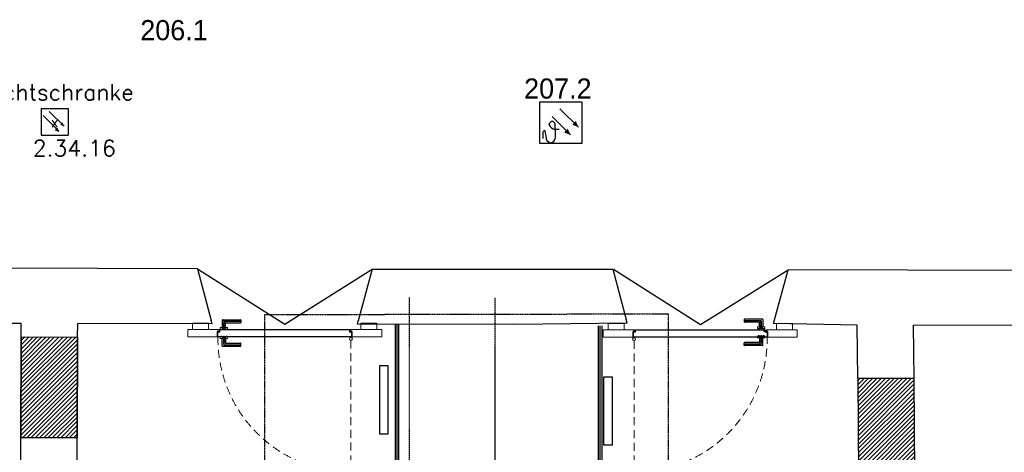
# Model space of a CAD drawing. Header units: millimetres. Extents: x -4577 to 1032787, y -66234 to 201209.
# Tile 221 of 256: x 25614 to 32941, y -59426 to -56209. Entities that reach past the tile are written whole.
import ezdxf
from ezdxf.enums import TextEntityAlignment as Align

# ---------------------------------------------------------------- set-up
doc = ezdxf.new("R2010")
doc.units = ezdxf.units.MM
for name, pattern in [('510_5_2OG_ELT_1004$0$$AUDIT_BAD_LTYPE1', [0]), ('510_5_2OG_ELT_1004$0$11-07-22_DS_2OG$0$AUSGEZOGEN', [0]), ('510_5_2OG_ELT_1004$0$11-07-22_DS_2OG$0$MITTE2_S7', [0.225, 0.125, -0.05, 0, -0.05]), ('510_5_2OG_ELT_1004$0$11-07-22_DS_2OG$0$PUNKT2_S9', [0.075, 0, -0.075]), ('510_5_2OG_ELT_1004$0$11-07-22_DS_2OG$0$STRICHLINIE_S4', [0.095, 0.06, -0.035]), ('510_5_2OG_ELT_1004$0$11-07-22_DS_2OG$0$STRICHPUNKT2_S5', [0.5, 0.35, -0.05, 0.05, -0.05]), ('510_5_2OG_ELT_1004$0$11-07-22_DS_2OG$0$VERDECKT2_S2', [0.17, 0.1, -0.07]), ('VERDECKT', [0.375, 0.25, -0.125])]:
    doc.linetypes.add(name, pattern=pattern)
for name, color, linetype in [('0 TP BMA WP2', 1, 'Continuous'), ('510_5_2OG_ELT_1004$0$11-07-22_DS_2OG$0$Bestand', 8, '510_5_2OG_ELT_1004$0$11-07-22_DS_2OG$0$STRICHPUNKT2_S5'), ('510_5_2OG_ELT_1004$0$11-07-22_DS_2OG$0$Mieterausbau', 8, '510_5_2OG_ELT_1004$0$11-07-22_DS_2OG$0$AUSGEZOGEN'), ('510_5_2OG_ELT_1004$0$11-07-22_DS_2OG$0$Nichttragende_Bauteile', 8, '510_5_2OG_ELT_1004$0$11-07-22_DS_2OG$0$AUSGEZOGEN'), ('510_5_2OG_ELT_1004$0$11-07-22_DS_2OG$0$STANDARD', 8, '510_5_2OG_ELT_1004$0$11-07-22_DS_2OG$0$AUSGEZOGEN'), ('510_5_2OG_ELT_1004$0$11-07-22_DS_2OG$0$Tragende_Bauteile', 8, '510_5_2OG_ELT_1004$0$11-07-22_DS_2OG$0$AUSGEZOGEN'), ('510_5_2OG_ELT_1004$0$E__FM_BRANDM', 1, 'Continuous')]:
    doc.layers.add(name, color=color, linetype=linetype)
doc.layers.add('510_5_2OG_ELT_1004$0$E__SYM3DPOS', color=2, linetype='Continuous', plot=False)
doc.styles.add('510_5_2OG_ELT_1004$0$Standard', font='simplex.shx')
doc.styles.add('510_5_2OG_ELT_1004$0$TXT', font='TXT.SHX', dxfattribs={"width": 0.7})
pattern_1 = [(45, (1895.797, -66891.69), (-31.819805, 31.819805), []), (45, (1879.887, -66875.78), (-31.819805, 31.819805), [])]
pattern_2 = [(124, (0, 0), (-0.2487113, -0.167758), []), (124, (-0.12436, -0.08388), (-0.2487113, -0.167758), [])]

# ---------------------------------------------------------------- blocks, each defined once
blk = doc.blocks.new('TP MK')
at = {"layer": '0 TP BMA WP2', "color": 1, "lineweight": 25}
for p, q in [((7163.7, -65284.7), (7163.7, -64973.8)), ((7163.7, -65284.7), (7163.7, -64973.8)), ((7163.7, -64973.8), (7473.8, -64973.8)), ((7163.7, -64973.8), (7473.8, -64973.8)), ((7473.8, -64973.8), (7473.8, -65284.7)), ((7473.8, -64973.8), (7473.8, -65284.7)), ((7311.9, -65025.8), (7449.2, -65162.7)), ((7246.9, -65121), (7232.3, -65135.7)), ((7262.7, -65121), (7246.9, -65121)), ((7253.4, -65084.5), (7389.9, -65221.1)), ((7277.4, -65135.7), (7262.7, -65121)), ((7185.5, -65201.3), (7184.6, -65227.6)), ((7194.9, -65189.7), (7189.2, -65194.1)), ((7208.8, -65230.7), (7202, -65192.7)), ((7232.3, -65135.7), (7231.1, -65143.6)), ((7231.1, -65143.6), (7231.1, -65141.3)), ((7231.1, -65141.3), (7232.2, -65144.9)), ((7278.5, -65238.3), (7277.4, -65135.7)), ((7277.9, -65178.8), (7305.5, -65178.8)), ((7184.6, -65227.6), (7184.6, -65248)), ((7208.8, -65238.8), (7208.8, -65230.7)), ((7276.8, -65247.6), (7278.5, -65238.3)), ((7473.8, -65284.7), (7163.7, -65284.7)), ((7473.8, -65284.7), (7163.7, -65284.7))]:
    blk.add_line(p, q, dxfattribs=at)
for centre, major_axis, start_param, end_param in [((7195, -65201.6), (-6.75, 6.75), -0.129703, 0.752392), ((7197.8, -65193.5), (3.37, 3.37), 0.007458, 1.441094), ((7192.7, -65194.4), (-6.75, 6.75), 4.103319, 4.400643), ((7277.9, -65131.1), (33.7, 33.7), 2.650429, 3.926991), ((7249.5, -65238.7), (28.8, 28.8), 2.360714, 3.540178), ((7246.8, -65257), (16.3, 16.3), 3.348818, 3.883345), ((7234.7, -65238.4), (30.5, 30.5), 4.18638, 5.282292)]:
    blk.add_ellipse(centre, major_axis=major_axis, ratio=1, start_param=start_param, end_param=end_param, dxfattribs=at)
for points in [[(7403, -65143.7), (7430.1, -65116.6), (7449.2, -65162.7), (7430.1, -65116.6)], [(7343.8, -65202), (7370.9, -65174.9), (7389.9, -65221.1), (7370.9, -65174.9)]]:
    blk.add_solid(points, dxfattribs=at)
blk = doc.blocks.new('510_5_2OG_ELT_1004$0$rmelder')
at = {"linetype": 'Continuous'}
for p, q in [((-0.0996, 0.0993), (-0.0996, -0.0993)), ((-0.0996, 0.0993), (0.0996, 0.0993)), ((0.0996, 0.0993), (0.0996, -0.0993)), ((0.0027, -0.0576), (0.0322, -0.0697))]:
    blk.add_line(p, q, dxfattribs=at)
for p, q in [((-0.04, 0.0779), (0.0697, -0.0322)), ((-0.0863, 0.049), (0.0322, -0.0697)), ((-0.0996, -0.0993), (0.0996, -0.0993))]:
    blk.add_line(p, q)
for points in [[(0.0027, -0.0576), (0.02, -0.0403), (0.0322, -0.0697), (0.02, -0.0403)], [(0.0406, -0.0203), (0.0579, -0.003), (0.07, -0.0325), (0.0579, -0.003)]]:
    blk.add_solid(points)
at = {"layer": '510_5_2OG_ELT_1004$0$E__FM_BRANDM', "style": '510_5_2OG_ELT_1004$0$TXT', "flags": 1}
blk.add_attdef('EC_APPTAG', (0, 0), '', height=125, dxfattribs=at)
blk = doc.blocks.new('510_5_2OG_ELT_1004$0$11-07-22_DS_2OG$0$COMPLEXOBJECT_71')
at = {"layer": '510_5_2OG_ELT_1004$0$11-07-22_DS_2OG$0$Mieterausbau', "color": 7, "linetype": '510_5_2OG_ELT_1004$0$11-07-22_DS_2OG$0$AUSGEZOGEN', "lineweight": 13}
for p, q in [((25.2656, 8.3256), (25.2108, 8.3256)), ((25.2108, 8.3126), (25.2108, 8.3256)), ((25.2656, 8.3126), (25.2108, 8.3126)), ((25.2169, 8.329), (25.215, 8.3271)), ((25.2233, 8.3271), (25.215, 8.3271)), ((25.215, 8.3271), (25.215, 8.3256)), ((25.2169, 8.3304), (25.2169, 8.329)), ((25.2214, 8.329), (25.2169, 8.329)), ((25.2192, 8.3322), (25.2192, 8.3248)), ((25.2214, 8.3304), (25.2214, 8.329)), ((25.2214, 8.329), (25.2233, 8.3271)), ((25.2233, 8.3271), (25.2233, 8.3256)), ((25.2382, 8.3324), (25.2382, 8.3208)), ((25.2549, 8.329), (25.253, 8.3271)), ((25.2613, 8.3271), (25.253, 8.3271)), ((25.253, 8.3271), (25.253, 8.3256)), ((25.2549, 8.3304), (25.2549, 8.329)), ((25.2594, 8.329), (25.2549, 8.329)), ((25.2572, 8.3322), (25.2572, 8.3244)), ((25.2594, 8.3304), (25.2594, 8.329)), ((25.2594, 8.329), (25.2613, 8.3271)), ((25.2613, 8.3271), (25.2613, 8.3256)), ((25.2656, 8.3256), (25.2656, 8.3126))]:
    blk.add_line(p, q, dxfattribs=at)
blk = doc.blocks.new('510_5_2OG_ELT_1004$0$11-07-22_DS_2OG$0$COMPLEXOBJECT_72')
at = {"layer": '510_5_2OG_ELT_1004$0$11-07-22_DS_2OG$0$Mieterausbau', "color": 7, "linetype": '510_5_2OG_ELT_1004$0$11-07-22_DS_2OG$0$AUSGEZOGEN', "lineweight": 13}
for p, q in [((25.2656, 8.3941), (25.2108, 8.3941)), ((25.2108, 8.3941), (25.2108, 8.3811)), ((25.2656, 8.3811), (25.2108, 8.3811)), ((25.215, 8.3796), (25.215, 8.3811)), ((25.2233, 8.3796), (25.215, 8.3796)), ((25.2169, 8.3777), (25.215, 8.3796)), ((25.2169, 8.3763), (25.2169, 8.3777)), ((25.2214, 8.3777), (25.2169, 8.3777)), ((25.2192, 8.3744), (25.2192, 8.3818)), ((25.2214, 8.3777), (25.2233, 8.3796)), ((25.2214, 8.3763), (25.2214, 8.3777)), ((25.2233, 8.3796), (25.2233, 8.3811)), ((25.2382, 8.3742), (25.2382, 8.3858)), ((25.253, 8.3796), (25.253, 8.3811)), ((25.2613, 8.3796), (25.253, 8.3796)), ((25.2549, 8.3777), (25.253, 8.3796)), ((25.2549, 8.3763), (25.2549, 8.3777)), ((25.2594, 8.3777), (25.2549, 8.3777)), ((25.2572, 8.3744), (25.2572, 8.3823)), ((25.2594, 8.3777), (25.2613, 8.3796)), ((25.2594, 8.3763), (25.2594, 8.3777)), ((25.2613, 8.3796), (25.2613, 8.3811)), ((25.2656, 8.3811), (25.2656, 8.3941))]:
    blk.add_line(p, q, dxfattribs=at)
blk = doc.blocks.new('510_5_2OG_ELT_1004$0$11-07-22_DS_2OG$0$COMPLEXOBJECT_79')
at = {"layer": '510_5_2OG_ELT_1004$0$11-07-22_DS_2OG$0$STANDARD', "linetype": '510_5_2OG_ELT_1004$0$$AUDIT_BAD_LTYPE1', "lineweight": 13}
h = blk.add_hatch(dxfattribs=at)
h.set_pattern_fill('SCHRAFFUR_128', style=0, pattern_type=2)
h.set_pattern_definition(pattern_2)
h.paths.add_polyline_path([(25.2138, 8.3269), (25.2367, 8.3269), (25.2367, 8.3765), (25.2138, 8.3765)], flags=0)
at = {"layer": '510_5_2OG_ELT_1004$0$11-07-22_DS_2OG$0$Nichttragende_Bauteile', "color": 7, "linetype": '510_5_2OG_ELT_1004$0$11-07-22_DS_2OG$0$AUSGEZOGEN', "lineweight": 13}
for p, q in [((25.2088, 8.3606), (25.1938, 8.3606)), ((25.1938, 8.3241), (25.1938, 8.3606)), ((25.2088, 8.3796), (25.2088, 8.3606)), ((25.2088, 8.3796), (26.1723, 8.3796)), ((25.2088, 8.3796), (26.1723, 8.3796)), ((26.1723, 8.3766), (25.2088, 8.3766)), ((26.1723, 8.3766), (25.2088, 8.3766)), ((26.1723, 8.3796), (26.1723, 8.3606)), ((26.1723, 8.3606), (26.1873, 8.3606)), ((26.1873, 8.3269), (26.1873, 8.3606)), ((25.1938, 8.3269), (26.1673, 8.3269)), ((26.1673, 8.3269), (26.1873, 8.3269)), ((26.1673, 8.3269), (26.1873, 8.3269))]:
    blk.add_line(p, q, dxfattribs=at)
at = {"layer": '510_5_2OG_ELT_1004$0$11-07-22_DS_2OG$0$Nichttragende_Bauteile', "color": 7, "linetype": '510_5_2OG_ELT_1004$0$11-07-22_DS_2OG$0$STRICHLINIE_S4', "lineweight": 13}
blk.add_line((26.1833, 8.2981), (26.1833, 7.3195), dxfattribs=at)
at = {"layer": '510_5_2OG_ELT_1004$0$11-07-22_DS_2OG$0$Nichttragende_Bauteile', "color": 7, "linetype": '510_5_2OG_ELT_1004$0$11-07-22_DS_2OG$0$AUSGEZOGEN', "lineweight": 13}
for points in [[(25.0039, 8.3791), (25.0439, 8.3791), (25.1239, 8.3791), (25.1239, 8.4141), (25.1239, 8.4261), (25.0039, 8.4261), (25.0039, 8.3791)], [(26.3771, 8.3791), (26.2571, 8.3791), (26.2571, 8.4141), (26.2571, 8.4261), (26.3771, 8.4261), (26.3771, 8.3791)]]:
    blk.add_lwpolyline(points, close=True, dxfattribs=at)
for points in [[(25.1159, 8.3791), (24.9688, 8.3791), (24.9688, 8.3241)], [(25.1239, 8.3791), (24.9688, 8.3791), (24.9688, 8.3241)], [(24.9688, 8.3241), (25.1888, 8.3241), (25.1888, 8.3651), (25.1938, 8.3651), (25.1938, 8.3705), (25.1988, 8.3705), (25.1988, 8.3649), (25.2039, 8.3649), (25.2039, 8.3791), (25.1239, 8.3791)], [(24.9688, 8.3241), (25.1888, 8.3241), (25.1888, 8.3651), (25.1938, 8.3651), (25.1938, 8.3705), (25.1988, 8.3705), (25.1988, 8.3649), (25.2039, 8.3649), (25.2039, 8.3791), (24.9688, 8.3791)], [(26.4123, 8.3241), (26.1923, 8.3241), (26.1923, 8.3651), (26.1873, 8.3651), (26.1873, 8.3705), (26.1823, 8.3705), (26.1823, 8.3649), (26.1771, 8.3649), (26.1771, 8.3791), (26.2571, 8.3791)], [(26.4123, 8.3241), (26.1923, 8.3241), (26.1923, 8.3651), (26.1873, 8.3651), (26.1873, 8.3705), (26.1823, 8.3705), (26.1823, 8.3649), (26.1771, 8.3649), (26.1771, 8.3791), (26.4123, 8.3791)], [(26.2571, 8.3791), (26.4123, 8.3791), (26.4123, 8.3241)], [(26.2651, 8.3791), (26.4123, 8.3791), (26.4123, 8.3241)], [(26.1873, 8.3269), (26.1873, 8.3241), (26.1693, 8.3241), (25.1938, 8.3241)]]:
    blk.add_lwpolyline(points, dxfattribs=at)
blk.add_circle((26.1833, 8.3091), 0.011, dxfattribs=at)
at = {"layer": '510_5_2OG_ELT_1004$0$11-07-22_DS_2OG$0$Nichttragende_Bauteile', "color": 7, "linetype": '510_5_2OG_ELT_1004$0$11-07-22_DS_2OG$0$STRICHLINIE_S4', "lineweight": 13}
blk.add_arc((26.1833, 8.3091), 0.9896, 179.13132, 270, dxfattribs=at)
blk = doc.blocks.new('510_5_2OG_ELT_1004$0$11-07-22_DS_2OG$0$COMPLEXOBJECT_210')
at = {"layer": '510_5_2OG_ELT_1004$0$11-07-22_DS_2OG$0$STANDARD', "linetype": '510_5_2OG_ELT_1004$0$$AUDIT_BAD_LTYPE1', "lineweight": 13}
h = blk.add_hatch(dxfattribs=at)
h.set_pattern_fill('SCHRAFFUR_128', style=0, pattern_type=2)
h.set_pattern_definition(pattern_2)
h.paths.add_polyline_path([(29.2598, 8.3253), (29.2369, 8.3253), (29.2369, 8.3749), (29.2598, 8.3749)], flags=0)
at = {"layer": '510_5_2OG_ELT_1004$0$11-07-22_DS_2OG$0$Nichttragende_Bauteile', "color": 7, "linetype": '510_5_2OG_ELT_1004$0$11-07-22_DS_2OG$0$AUSGEZOGEN', "lineweight": 13}
for p, q in [((28.2863, 8.3253), (28.2863, 8.359)), ((28.3013, 8.359), (28.2863, 8.359)), ((28.3013, 8.378), (28.3013, 8.359)), ((29.2648, 8.378), (28.3013, 8.378)), ((29.2648, 8.378), (28.3013, 8.378)), ((28.3013, 8.375), (29.2648, 8.375)), ((28.3013, 8.375), (29.2648, 8.375)), ((29.2648, 8.378), (29.2648, 8.359)), ((29.2648, 8.359), (29.2798, 8.359)), ((29.2798, 8.3225), (29.2798, 8.359)), ((28.3063, 8.3253), (28.2863, 8.3253)), ((28.3063, 8.3253), (28.2863, 8.3253)), ((29.2798, 8.3253), (28.3063, 8.3253))]:
    blk.add_line(p, q, dxfattribs=at)
at = {"layer": '510_5_2OG_ELT_1004$0$11-07-22_DS_2OG$0$Nichttragende_Bauteile', "color": 7, "linetype": '510_5_2OG_ELT_1004$0$11-07-22_DS_2OG$0$STRICHLINIE_S4', "lineweight": 13}
blk.add_line((28.2903, 8.2965), (28.2903, 7.318), dxfattribs=at)
at = {"layer": '510_5_2OG_ELT_1004$0$11-07-22_DS_2OG$0$Nichttragende_Bauteile', "color": 7, "linetype": '510_5_2OG_ELT_1004$0$11-07-22_DS_2OG$0$AUSGEZOGEN', "lineweight": 13}
for points in [[(28.2085, 8.3775), (28.0613, 8.3775), (28.0613, 8.3225)], [(28.2165, 8.3775), (28.0613, 8.3775), (28.0613, 8.3225)], [(28.0613, 8.3225), (28.2813, 8.3225), (28.2813, 8.3635), (28.2863, 8.3635), (28.2863, 8.3689), (28.2914, 8.3689), (28.2914, 8.3633), (28.2965, 8.3633), (28.2965, 8.3775), (28.2165, 8.3775)], [(28.0613, 8.3225), (28.2813, 8.3225), (28.2813, 8.3635), (28.2863, 8.3635), (28.2863, 8.3689), (28.2914, 8.3689), (28.2914, 8.3633), (28.2965, 8.3633), (28.2965, 8.3775), (28.0613, 8.3775)], [(29.5048, 8.3225), (29.2848, 8.3225), (29.2848, 8.3635), (29.2798, 8.3635), (29.2798, 8.3689), (29.2748, 8.3689), (29.2748, 8.3633), (29.2697, 8.3633), (29.2697, 8.3775), (29.3497, 8.3775)], [(29.5048, 8.3225), (29.2848, 8.3225), (29.2848, 8.3635), (29.2798, 8.3635), (29.2798, 8.3689), (29.2748, 8.3689), (29.2748, 8.3633), (29.2697, 8.3633), (29.2697, 8.3775), (29.5048, 8.3775)], [(29.3497, 8.3775), (29.5048, 8.3775), (29.5048, 8.3225)], [(29.3577, 8.3775), (29.5048, 8.3775), (29.5048, 8.3225)], [(28.2863, 8.3253), (28.2863, 8.3225), (28.3043, 8.3225), (29.2798, 8.3225)]]:
    blk.add_lwpolyline(points, dxfattribs=at)
for points in [[(28.0965, 8.3775), (28.2165, 8.3775), (28.2165, 8.4125), (28.2165, 8.4245), (28.0965, 8.4245), (28.0965, 8.3775)], [(29.4697, 8.3775), (29.4297, 8.3775), (29.3497, 8.3775), (29.3497, 8.4125), (29.3497, 8.4245), (29.4697, 8.4245), (29.4697, 8.3775)]]:
    blk.add_lwpolyline(points, close=True, dxfattribs=at)
blk.add_circle((28.2903, 8.3075), 0.011, dxfattribs=at)
at = {"layer": '510_5_2OG_ELT_1004$0$11-07-22_DS_2OG$0$Nichttragende_Bauteile', "color": 7, "linetype": '510_5_2OG_ELT_1004$0$11-07-22_DS_2OG$0$STRICHLINIE_S4', "lineweight": 13}
blk.add_arc((28.2903, 8.3075), 0.9896, 270, 0.86868, dxfattribs=at)
blk = doc.blocks.new('510_5_2OG_ELT_1004$0$11-07-22_DS_2OG$0$COMPLEXOBJECT_211')
at = {"layer": '510_5_2OG_ELT_1004$0$11-07-22_DS_2OG$0$Mieterausbau', "color": 7, "linetype": '510_5_2OG_ELT_1004$0$11-07-22_DS_2OG$0$AUSGEZOGEN', "lineweight": 13}
for p, q in [((29.2081, 8.33), (29.2629, 8.33)), ((29.2081, 8.33), (29.2081, 8.317)), ((29.2081, 8.317), (29.2629, 8.317)), ((29.2142, 8.3334), (29.2123, 8.3315)), ((29.2123, 8.3315), (29.2206, 8.3315)), ((29.2123, 8.3315), (29.2123, 8.33)), ((29.2142, 8.3348), (29.2142, 8.3334)), ((29.2142, 8.3334), (29.2187, 8.3334)), ((29.2165, 8.3367), (29.2165, 8.3288)), ((29.2187, 8.3348), (29.2187, 8.3334)), ((29.2187, 8.3334), (29.2206, 8.3315)), ((29.2206, 8.3315), (29.2206, 8.33)), ((29.2355, 8.3368), (29.2355, 8.3252)), ((29.2522, 8.3334), (29.2503, 8.3315)), ((29.2503, 8.3315), (29.2586, 8.3315)), ((29.2503, 8.3315), (29.2503, 8.33)), ((29.2522, 8.3348), (29.2522, 8.3334)), ((29.2522, 8.3334), (29.2567, 8.3334)), ((29.2545, 8.3367), (29.2545, 8.3293)), ((29.2567, 8.3348), (29.2567, 8.3334)), ((29.2567, 8.3334), (29.2586, 8.3315)), ((29.2586, 8.3315), (29.2586, 8.33)), ((29.2629, 8.317), (29.2629, 8.33))]:
    blk.add_line(p, q, dxfattribs=at)
blk = doc.blocks.new('510_5_2OG_ELT_1004$0$11-07-22_DS_2OG$0$COMPLEXOBJECT_212')
at = {"layer": '510_5_2OG_ELT_1004$0$11-07-22_DS_2OG$0$Mieterausbau', "color": 7, "linetype": '510_5_2OG_ELT_1004$0$11-07-22_DS_2OG$0$AUSGEZOGEN', "lineweight": 13}
for p, q in [((29.2081, 8.3985), (29.2629, 8.3985)), ((29.2081, 8.3855), (29.2081, 8.3985)), ((29.2081, 8.3855), (29.2629, 8.3855)), ((29.2123, 8.384), (29.2123, 8.3855)), ((29.2123, 8.384), (29.2206, 8.384)), ((29.2142, 8.3821), (29.2123, 8.384)), ((29.2142, 8.3807), (29.2142, 8.3821)), ((29.2142, 8.3821), (29.2187, 8.3821)), ((29.2165, 8.3788), (29.2165, 8.3867)), ((29.2187, 8.3821), (29.2206, 8.384)), ((29.2187, 8.3807), (29.2187, 8.3821)), ((29.2206, 8.384), (29.2206, 8.3855)), ((29.2355, 8.3787), (29.2355, 8.3902)), ((29.2503, 8.384), (29.2503, 8.3855)), ((29.2503, 8.384), (29.2586, 8.384)), ((29.2522, 8.3821), (29.2503, 8.384)), ((29.2522, 8.3807), (29.2522, 8.3821)), ((29.2522, 8.3821), (29.2567, 8.3821)), ((29.2545, 8.3788), (29.2545, 8.3862)), ((29.2567, 8.3821), (29.2586, 8.384)), ((29.2567, 8.3807), (29.2567, 8.3821)), ((29.2586, 8.384), (29.2586, 8.3855)), ((29.2629, 8.3985), (29.2629, 8.3855))]:
    blk.add_line(p, q, dxfattribs=at)
blk = doc.blocks.new('510_5_2OG_ELT_1004')
at = {"layer": '510_5_2OG_ELT_1004$0$11-07-22_DS_2OG$0$Tragende_Bauteile', "linetype": 'Continuous'}
h = blk.add_hatch(dxfattribs=at)
h.set_pattern_fill('SCHRAFFUR_24', color=256, scale=1000, style=0, pattern_type=2)
h.set_pattern_definition(pattern_1)
h.paths.add_polyline_path([(25625.4, -58567.3), (25622.7, -59317.3), (26042.7, -59318.8), (26045.4, -58568.8)], flags=0)
h = blk.add_hatch(dxfattribs=at)
h.set_pattern_fill('SCHRAFFUR_24', color=256, scale=1000, style=0, pattern_type=2)
h.set_pattern_definition(pattern_1)
h.paths.add_polyline_path([(31849.8, -58877.9), (31857.6, -59887.8), (32277.2, -59885.7), (32271, -58876.9)], flags=0)
at = {"layer": '510_5_2OG_ELT_1004$0$11-07-22_DS_2OG$0$Bestand', "linetype": '510_5_2OG_ELT_1004$0$11-07-22_DS_2OG$0$AUSGEZOGEN'}
for p, q in [((26937.5, -58060.2), (25117.5, -58056.2)), ((26937.5, -58060.2), (27038.9, -58445)), ((28237.5, -58063), (28133.9, -58447.8)), ((28237.5, -58063), (30027.5, -58064.9)), ((30027.5, -58064.9), (30126.4, -58437.3)), ((31231.4, -58440.5), (31332.4, -58067.7)), ((33202.4, -58073.1), (31332.4, -58067.7)), ((25625.7, -58467.3), (25008.4, -58466)), ((25625.4, -58567.3), (25625.7, -58467.3)), ((26045.4, -58568.8), (26045.7, -58468.2)), ((27045.6, -58470.4), (26045.7, -58468.2)), ((29295.7, -58475.3), (28127.1, -58472.8)), ((30134, -58465.9), (29295.7, -58475.3)), ((31845.8, -58480.8), (31223.8, -58468.5)), ((31849.8, -58877.9), (31845.8, -58480.8)), ((32269.8, -58875.8), (32265.8, -58480.4)), ((33320.2, -58483.5), (32265.8, -58480.4)), ((25625.4, -58567.3), (26045.4, -58568.8)), ((32269.8, -58875.8), (31849.8, -58877.9)), ((25605.1, -64337.3), (25622.7, -59317.3)), ((26042.7, -59318.8), (25622.7, -59317.3)), ((26025.1, -64338.2), (26042.7, -59318.8))]:
    blk.add_line(p, q, dxfattribs=at)
at = {"layer": '510_5_2OG_ELT_1004$0$11-07-22_DS_2OG$0$Bestand', "linetype": '510_5_2OG_ELT_1004$0$11-07-22_DS_2OG$0$PUNKT2_S9'}
blk.add_line((26211.3, -58057.2), (26211.3, -58057.2), dxfattribs=at)
at = {"layer": '510_5_2OG_ELT_1004$0$11-07-22_DS_2OG$0$Mieterausbau', "linetype": '510_5_2OG_ELT_1004$0$11-07-22_DS_2OG$0$AUSGEZOGEN'}
for p, q in [((27122, -58441.6), (27122, -58497.6)), ((27123, -58440.6), (27258, -58440.6)), ((27146, -58497.6), (27146, -58464.6)), ((27148.5, -58462.1), (27258, -58462.1)), ((27259, -58441.6), (27259, -58461.1)), ((31006.3, -58437.2), (31006.3, -58456.7)), ((31142.3, -58436.2), (31007.3, -58436.2)), ((31116.8, -58457.7), (31007.3, -58457.7)), ((31119.3, -58493.2), (31119.3, -58460.2)), ((31143.3, -58437.2), (31143.3, -58493.2)), ((27146, -58497.6), (27122, -58497.6)), ((27125, -58497.6), (27125, -58509.6)), ((27125, -58509.6), (27142.9, -58509.6)), ((27142.9, -58509.6), (27142.9, -58497.6)), ((31119.3, -58493.2), (31143.3, -58493.2)), ((31122.3, -58505.2), (31122.3, -58493.2)), ((31140.2, -58505.2), (31122.3, -58505.2)), ((31140.2, -58493.2), (31140.2, -58505.2)), ((27122, -58635.1), (27122, -58579.1)), ((27146, -58579.1), (27122, -58579.1)), ((27125, -58567.1), (27142.9, -58567.1)), ((27125, -58579.1), (27125, -58567.1)), ((27142.9, -58567.1), (27142.9, -58579.1)), ((27146, -58579.1), (27146, -58612.1)), ((31006.3, -58630.7), (31006.3, -58611.2)), ((31116.8, -58610.2), (31007.3, -58610.2)), ((31119.3, -58574.7), (31143.3, -58574.7)), ((31119.3, -58574.7), (31119.3, -58607.7)), ((31140.2, -58562.7), (31122.3, -58562.7)), ((31122.3, -58562.7), (31122.3, -58574.7)), ((31140.2, -58574.7), (31140.2, -58562.7)), ((31143.3, -58630.7), (31143.3, -58574.7)), ((27123, -58636.1), (27258, -58636.1)), ((27148.5, -58614.6), (27258, -58614.6)), ((27259, -58635.1), (27259, -58615.6)), ((31142.3, -58631.7), (31007.3, -58631.7))]:
    blk.add_line(p, q, dxfattribs=at)
at = {"layer": '510_5_2OG_ELT_1004$0$11-07-22_DS_2OG$0$Mieterausbau', "linetype": '510_5_2OG_ELT_1004$0$11-07-22_DS_2OG$0$VERDECKT2_S2'}
for p, q in [((27130, -58509.6), (27130, -58459.6)), ((27130, -58459.6), (27138, -58459.6)), ((27132, -58451.4), (27262.3, -58451.4)), ((27134, -58453.2), (27134, -58512.1)), ((27138, -58459.6), (27138, -58509.6)), ((31133.2, -58447), (31003, -58447)), ((31127.3, -58455.2), (31127.3, -58505.2)), ((31135.3, -58455.2), (31127.3, -58455.2)), ((31131.3, -58448.8), (31131.3, -58507.7)), ((31135.3, -58505.2), (31135.3, -58455.2)), ((27130, -58567.1), (27130, -58617.1)), ((27134, -58623.5), (27134, -58564.6)), ((27138, -58617.1), (27138, -58567.1)), ((31127.3, -58612.7), (31127.3, -58562.7)), ((31131.3, -58619.1), (31131.3, -58560.2)), ((31135.3, -58562.7), (31135.3, -58612.7)), ((27130, -58617.1), (27138, -58617.1)), ((27132, -58625.4), (27262.3, -58625.4)), ((31133.2, -58621), (31003, -58621)), ((31135.3, -58612.7), (31127.3, -58612.7))]:
    blk.add_line(p, q, dxfattribs=at)
at = {"layer": '510_5_2OG_ELT_1004$0$11-07-22_DS_2OG$0$Mieterausbau', "linetype": '510_5_2OG_ELT_1004$0$11-07-22_DS_2OG$0$AUSGEZOGEN'}
for centre, radius, start, end in [((27123, -58441.6), 1, 90, 180), ((27148.5, -58464.6), 2.5, 90, 180), ((27258, -58441.6), 1, 0, 90), ((27258, -58461.1), 1, 270, 0), ((31007.3, -58437.2), 1, 90, 180), ((31007.3, -58456.7), 1, 180, 270), ((31116.8, -58460.2), 2.5, 0, 90), ((31142.3, -58437.2), 1, 0, 90), ((31007.3, -58611.2), 1, 90, 180), ((31116.8, -58607.7), 2.5, 270, 0), ((27123, -58635.1), 1, 180, 270), ((27148.5, -58612.1), 2.5, 180, 270), ((27258, -58615.6), 1, 0, 90), ((27258, -58635.1), 1, 270, 0), ((31007.3, -58630.7), 1, 180, 270), ((31142.3, -58630.7), 1, 270, 0)]:
    blk.add_arc(centre, radius, start, end, dxfattribs=at)
at = {"layer": '510_5_2OG_ELT_1004$0$11-07-22_DS_2OG$0$Nichttragende_Bauteile', "linetype": '510_5_2OG_ELT_1004$0$11-07-22_DS_2OG$0$AUSGEZOGEN'}
for p, q in [((26937.5, -58060.2), (27586.3, -58471.6)), ((27586.3, -58471.6), (28237.5, -58063)), ((30032.4, -58064.9), (30681.3, -58476.3)), ((30681.3, -58476.3), (31332.4, -58067.7)), ((28407, -58477.8), (28407.1, -59603.2)), ((28419.5, -58477.9), (28419.6, -59615.7)), ((28432, -58478), (28432.1, -59628.2)), ((29921.6, -59668.2), (29921.6, -58484.1)), ((29934.1, -59655.7), (29934.1, -58484.2)), ((28357, -58783), (28291, -58783)), ((28291, -58783), (28291, -59288)), ((28357, -59288), (28357, -58783)), ((30025.6, -58866.2), (29959.6, -58866.2)), ((29959.6, -58866.2), (29959.6, -59371.2)), ((30025.6, -59371.2), (30025.6, -58866.2)), ((28291, -59288), (28357, -59288)), ((29959.6, -59371.2), (30025.6, -59371.2))]:
    blk.add_line(p, q, dxfattribs=at)
at = {"layer": '510_5_2OG_ELT_1004$0$11-07-22_DS_2OG$0$Tragende_Bauteile', "linetype": '510_5_2OG_ELT_1004$0$11-07-22_DS_2OG$0$MITTE2_S7'}
for p, q in [((28512.5, -58273.5), (28512.5, -64543.5)), ((29152.5, -64544.6), (29152.5, -58274.3))]:
    blk.add_line(p, q, dxfattribs=at)
at = {"layer": '510_5_2OG_ELT_1004$0$11-07-22_DS_2OG$0$Tragende_Bauteile', "linetype": '510_5_2OG_ELT_1004$0$11-07-22_DS_2OG$0$AUSGEZOGEN'}
for p, q in [((27045.6, -58470.4), (27038.9, -58445)), ((27045.6, -58470.4), (27038.9, -58445)), ((27045.6, -58470.4), (27038.9, -58445)), ((28127.1, -58472.8), (28133.9, -58447.8)), ((30134, -58465.9), (30126.4, -58437.3)), ((31223.8, -58468.5), (31231.4, -58440.5)), ((29946.6, -58484.3), (29946.6, -59643.2)), ((25625.4, -58567.3), (25622.7, -59317.3)), ((25622.7, -59317.3), (25625.4, -58567.3)), ((26045.4, -58568.8), (26042.7, -59318.8)), ((26042.7, -59318.8), (26045.4, -58568.8)), ((31849.8, -58877.9), (31857.6, -59887.8)), ((32277.2, -59885.7), (32271, -58876.9))]:
    blk.add_line(p, q, dxfattribs=at)
at = {"layer": '510_5_2OG_ELT_1004$0$11-07-22_DS_2OG$0$Tragende_Bauteile', "linetype": '510_5_2OG_ELT_1004$0$11-07-22_DS_2OG$0$VERDECKT2_S2'}
for p, q in [((27435.7, -58401.3), (30443.3, -58395.8)), ((27435.7, -58401.3), (27435.7, -64441.3)), ((30443.3, -64432.8), (30443.3, -58395.8))]:
    blk.add_line(p, q, dxfattribs=at)
at = {"layer": '510_5_2OG_ELT_1004$0$11-07-22_DS_2OG$0$Mieterausbau', "linetype": '510_5_2OG_ELT_1004$0$11-07-22_DS_2OG$0$AUSGEZOGEN', "xscale": 1000, "yscale": 1000, "zscale": 1000}
for name in ['510_5_2OG_ELT_1004$0$11-07-22_DS_2OG$0$COMPLEXOBJECT_72', '510_5_2OG_ELT_1004$0$11-07-22_DS_2OG$0$COMPLEXOBJECT_212', '510_5_2OG_ELT_1004$0$11-07-22_DS_2OG$0$COMPLEXOBJECT_71', '510_5_2OG_ELT_1004$0$11-07-22_DS_2OG$0$COMPLEXOBJECT_211']:
    blk.add_blockref(name, (1895.8, -66891.7), dxfattribs=at)
at = {"layer": '510_5_2OG_ELT_1004$0$11-07-22_DS_2OG$0$Nichttragende_Bauteile', "linetype": '510_5_2OG_ELT_1004$0$11-07-22_DS_2OG$0$AUSGEZOGEN', "xscale": 1000, "yscale": 1000, "zscale": 1000}
for name in ['510_5_2OG_ELT_1004$0$11-07-22_DS_2OG$0$COMPLEXOBJECT_79', '510_5_2OG_ELT_1004$0$11-07-22_DS_2OG$0$COMPLEXOBJECT_210']:
    blk.add_blockref(name, (1895.8, -66891.7), dxfattribs=at)
at = {"layer": '510_5_2OG_ELT_1004$0$E__FM_BRANDM', "lineweight": 25}
ref = blk.add_blockref('510_5_2OG_ELT_1004$0$rmelder', (25874.5, -56968.8, 125600), dxfattribs=dict(at, xscale=1000, yscale=1000, zscale=1000))
ref.add_attrib('EC_3DPOS', 'x', dxfattribs={"layer": '510_5_2OG_ELT_1004$0$E__SYM3DPOS', "height": 80, "style": '510_5_2OG_ELT_1004$0$TXT'}).set_placement((25874.5, -56968.8, 125600), align=Align.MIDDLE)
at = {"layer": '510_5_2OG_ELT_1004$0$E__FM_BRANDM', "lineweight": 25, "char_height": 120, "width": 2427.901, "attachment_point": 1, "style": '510_5_2OG_ELT_1004$0$Standard'}
for s, insert in [('Lichtschranke', (25362.2, -56688, -122100)), ('2.34.16', (25712.2, -57103.9))]:
    blk.add_mtext(s, dxfattribs=dict(at, insert=insert))

msp = doc.modelspace()

# ---------------------------------------------------------------- block references
msp.add_blockref('510_5_2OG_ELT_1004', (0, -0.1))
at = {"layer": '0 TP BMA WP2', "color": 7, "linetype": 'VERDECKT', "lineweight": 25}
msp.add_blockref('TP MK', (22322.2, 8155.5), dxfattribs=at)

# ---------------------------------------------------------------- texts
at = {"layer": '0 TP BMA WP2', "linetype": 'VERDECKT', "lineweight": 25}
for s, p in [('206.1', (26511.6, -56361.2)), ('207.2', (29367.8, -56795.5))]:
    msp.add_text(s, height=150, dxfattribs=at).set_placement(p)

doc.saveas('drawing.dxf')
